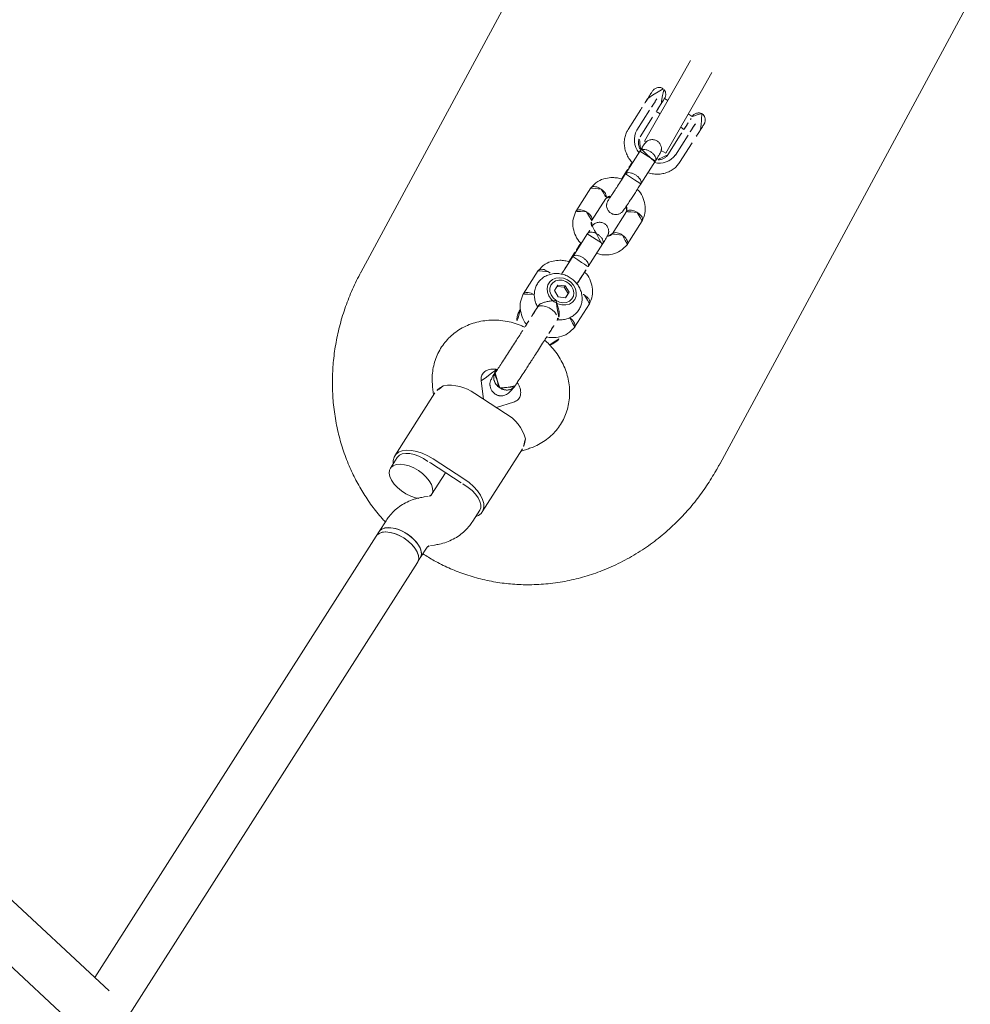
# Model space of a CAD drawing. Extents: x 5459245 to 5462690, y 5971016 to 5972523.
# Tile 111 of 198: x 5462453.145 to 5462453.456, y 5972211.743 to 5972212.065. Entities that reach past the tile are written whole.
import ezdxf

# ---------------------------------------------------------------- set-up
doc = ezdxf.new("R2010")
doc.units = 0
doc.layers.add('A_MAŁA ARCHITEKTURA', color=195, linetype='CONTINUOUS', lineweight=9)

# ---------------------------------------------------------------- blocks, each defined once
blk = doc.blocks.new('A$C43995eb0')
at = {"layer": 'A_MAŁA ARCHITEKTURA', "linetype": 'Continuous'}
for p, q in [((2668.97, 1148.45), (2496.56, 1152.34)), ((2579.59, 1092.65), (2587.24, 1091.93)), ((2556.19, 1087.96), (2563.15, 1087.64)), ((2563.15, 1087.64), (2586.56, 1086.59)), ((2571.95, 1088.78), (2571.79, 1087.25)), ((2576.79, 1087.03), (2576.92, 1088.27)), ((2585.65, 1089.6), (2578, 1090.32)), ((2579.14, 1088.08), (2586.79, 1087.35)), ((2618.89, 1088.9), (2609.78, 1089.77)), ((2694.76, 1088.71), (2692.98, 1090.5)), ((2718.23, 1086.47), (2693.94, 1088.79)), ((2586.48, 1084.8), (2586.56, 1086.59)), ((2599.19, 1083.84), (2590.3, 1084.68)), ((2650.78, 1085.86), (2641.68, 1086.73)), ((2722.37, 1085.07), (2718.15, 1085.47)), ((2609.36, 1083.78), (2618.07, 1082.95)), ((2631.08, 1080.8), (2622.2, 1081.64)), ((2555.84, 1079.97), (2562.79, 1079.65)), ((2562.79, 1079.65), (2586.19, 1078.59)), ((2570.98, 1079.28), (2570.86, 1078.03)), ((2575.83, 1077.55), (2575.98, 1079.05)), ((2586.19, 1078.59), (2586.22, 1079.14)), ((2589.74, 1078.71), (2598.62, 1077.86)), ((2597.27, 1077.83), (2600.68, 1077.5)), ((2640.15, 1076.99), (2641.41, 1079.04)), ((2641.94, 1078.98), (2640.68, 1076.93)), ((2641.41, 1079.04), (2643.5, 1078.85)), ((2641.94, 1078.98), (2641.41, 1079.04)), ((2643.51, 1078.83), (2641.94, 1078.98)), ((2643.5, 1078.85), (2644.34, 1076.6)), ((2646.29, 1078.44), (2646.28, 1078.46)), ((2651.39, 1079.76), (2650.53, 1079.84)), ((2681.61, 1079.25), (2685.77, 1075.04)), ((2684.92, 1066.67), (2686.13, 1078.61)), ((2576.49, 1075.4), (2584.13, 1074.67)), ((2578.02, 1077.34), (2585.66, 1076.61)), ((2617.32, 1075), (2608.61, 1075.83)), ((2621.63, 1075.67), (2630.51, 1074.82)), ((2629.17, 1074.79), (2632.57, 1074.46)), ((2640.98, 1074.74), (2640.15, 1076.99)), ((2640.15, 1076.99), (2640.68, 1076.93)), ((2640.68, 1076.93), (2641.51, 1074.69)), ((2640.98, 1074.74), (2643.07, 1074.55)), ((2644.34, 1076.6), (2643.07, 1074.55)), ((2711.32, 1076.21), (2710.1, 1064.27)), ((2712.92, 1076.02), (2711.71, 1064.08)), ((2735.69, 1076.42), (2734.98, 1077.46)), ((2740.85, 1075.27), (2736.62, 1075.68)), ((2742.53, 1075.11), (2740.85, 1075.27)), ((2921.26, 1058.07), (2742.53, 1075.11)), ((2585.22, 1072.03), (2577.57, 1072.76)), ((2645.79, 1074.24), (2645.8, 1074.26)), ((2649.82, 1072.14), (2650.65, 1072.06)), ((2607.79, 1069.89), (2616.9, 1069.02)), ((2685.26, 1070.04), (2680.29, 1066.67)), ((2720.73, 1069.15), (2712.3, 1069.96)), ((2720.8, 1069.15), (2720.86, 1069.14)), ((2720.87, 1069.14), (2720.87, 1069.14)), ((2721.79, 1068.4), (2722.5, 1067.36)), ((2639.69, 1066.84), (2648.8, 1065.98)), ((2735.11, 1059.75), (2739.33, 1059.34)), ((2739.33, 1059.34), (2741.01, 1059.18)), ((2741.01, 1059.18), (2911.33, 1042.95)), ((2689.26, 1053.43), (2691.4, 1054.87)), ((2690.65, 1054.95), (2714.93, 1052.63)), ((2715.02, 1053.63), (2719.21, 1053.23)), ((2913.06, 1049.05), (2830.82, 758.79)), ((2850.06, 768.02), (2928.45, 1044.69)), ((2493.56, 1019.38), (2666.64, 1015.46))]:
    blk.add_line(p, q, dxfattribs=at)
at = {"layer": 'A_MAŁA ARCHITEKTURA', "linetype": 'Continuous', "flags": 128}
for points in [[(2574.5, 1093.17), (2574.58, 1093.16), (2575.57, 1093.06)], [(2720.59, 1085.24), (2719.87, 1085.86), (2718.84, 1086.35), (2717.76, 1086.48), (2716.65, 1086.23), (2715.57, 1085.62), (2714.54, 1084.67), (2713.6, 1083.4), (2712.78, 1081.86), (2712.11, 1080.11), (2711.62, 1078.21), (2711.32, 1076.21)], [(2713.05, 1077.01), (2713.21, 1078.7), (2713.55, 1080.33), (2714.06, 1081.84), (2714.72, 1083.15), (2715.51, 1084.21), (2716.37, 1084.97), (2717.28, 1085.39), (2718.15, 1085.47)], [(2644.77, 1080.91), (2643.76, 1081.52), (2642.64, 1081.78), (2641.49, 1081.67), (2640.4, 1081.19), (2639.44, 1080.4), (2638.69, 1079.33), (2638.2, 1078.08), (2638.02, 1076.73), (2638.14, 1075.39), (2638.57, 1074.15), (2639.28, 1073.1), (2640.2, 1072.33), (2641.27, 1071.9), (2642.42, 1071.82), (2643.55, 1072.11), (2644.59, 1072.75), (2645.45, 1073.7), (2646.07, 1074.87), (2646.41, 1076.18), (2646.44, 1077.54), (2646.16, 1078.84), (2645.59, 1079.99), (2644.77, 1080.91)], [(2572.94, 1077.85), (2573.02, 1077.84), (2574.03, 1077.74)], [(2645.71, 1076.46), (2645.68, 1077.69), (2645.35, 1078.84), (2644.73, 1079.8), (2643.9, 1080.5), (2642.92, 1080.87), (2641.88, 1080.88), (2640.87, 1080.52), (2639.98, 1079.83), (2639.3, 1078.88), (2638.87, 1077.73), (2638.75, 1076.51), (2638.93, 1075.31), (2639.41, 1074.24), (2640.14, 1073.4), (2641.06, 1072.86), (2642.08, 1072.67), (2643.12, 1072.84), (2644.08, 1073.37), (2644.87, 1074.2), (2645.44, 1075.27), (2645.71, 1076.46)], [(2650.65, 1072.06), (2650.31, 1072.15), (2649.74, 1072.6), (2649.29, 1073.36), (2649.01, 1074.38), (2648.92, 1075.55), (2649.04, 1076.75), (2649.36, 1077.87), (2649.84, 1078.8)], [(2739.33, 1059.34), (2738.6, 1059.54), (2737.75, 1060.1), (2737.02, 1061), (2736.43, 1062.2), (2736.01, 1063.63), (2735.78, 1065.24), (2735.75, 1066.95), (2735.93, 1068.67), (2736.3, 1070.32), (2736.84, 1071.84), (2737.54, 1073.15), (2738.36, 1074.18), (2739.26, 1074.89), (2740.19, 1075.24), (2740.85, 1075.27)], [(2740.85, 1075.27), (2740.66, 1075.28), (2739.72, 1075.11), (2738.8, 1074.57), (2737.94, 1073.7), (2737.18, 1072.52), (2736.55, 1071.1), (2736.09, 1069.51), (2735.81, 1067.81)], [(2742.53, 1075.11), (2742.25, 1075.12), (2741.31, 1074.92), (2740.4, 1074.35), (2739.54, 1073.44), (2738.79, 1072.24), (2738.18, 1070.8), (2737.73, 1069.19), (2737.48, 1067.49), (2737.42, 1065.77), (2737.57, 1064.11), (2737.92, 1062.6), (2738.44, 1061.3), (2739.12, 1060.27), (2739.92, 1059.56), (2740.81, 1059.21), (2741.01, 1059.18)], [(2742.53, 1075.11), (2742.34, 1075.12), (2741.4, 1074.95), (2740.48, 1074.41), (2739.62, 1073.54), (2738.86, 1072.36), (2738.23, 1070.94), (2737.77, 1069.35), (2737.5, 1067.65)], [(2573.55, 1073.16), (2572.56, 1073.26), (2572.11, 1073.31)], [(2720.73, 1069.15), (2720.55, 1069.16), (2719.61, 1068.99), (2718.69, 1068.46), (2717.82, 1067.58), (2717.06, 1066.41), (2716.43, 1064.99), (2715.97, 1063.39), (2715.7, 1061.69)], [(2715.7, 1061.69), (2715.63, 1059.97), (2715.76, 1058.3), (2716.08, 1056.77), (2716.59, 1055.45), (2717.26, 1054.39), (2718.05, 1053.66), (2718.93, 1053.27), (2719.87, 1053.26), (2720.8, 1053.61), (2721.7, 1054.32), (2722.52, 1055.35), (2723.22, 1056.66), (2723.76, 1058.18), (2724.13, 1059.83), (2724.31, 1061.55), (2724.28, 1063.26), (2724.05, 1064.87), (2723.76, 1065.93)], [(2735.81, 1067.81), (2735.74, 1066.09), (2735.87, 1064.42), (2736.2, 1062.89), (2736.7, 1061.57), (2737.37, 1060.51), (2738.16, 1059.77), (2739.05, 1059.39), (2739.33, 1059.34)], [(2737.5, 1067.65), (2737.42, 1065.93), (2737.55, 1064.26), (2737.88, 1062.73), (2738.39, 1061.41), (2739.05, 1060.35), (2739.85, 1059.61), (2740.73, 1059.23), (2741.01, 1059.18)], [(2710.1, 1064.27), (2710, 1062.25), (2710.1, 1060.27), (2710.4, 1058.4), (2710.89, 1056.72), (2711.55, 1055.26), (2712.36, 1054.09), (2713.3, 1053.24), (2714.33, 1052.75), (2715.41, 1052.62), (2716.52, 1052.87), (2717.48, 1053.39)], [(2711.64, 1063.08), (2711.45, 1061.4), (2711.45, 1059.73), (2711.65, 1058.14), (2712.04, 1056.7), (2712.59, 1055.49), (2713.28, 1054.54), (2714.09, 1053.92), (2714.97, 1053.63), (2715.02, 1053.63)]]:
    blk.add_lwpolyline(points, dxfattribs=at)
at = {"layer": 'A_MAŁA ARCHITEKTURA', "linetype": 'Continuous'}
for centre, radius, start, end in [((2559.2, 946.02), 145.47, 83.3716, 85.8729), ((2624.34, 1559.65), 469.13, 264.0331, 264.5263), ((2571.09, 1071.62), 17.18, 83.2905, 87.147), ((2551.62, 864.12), 225.58, 84.0207, 84.5601), ((2565.03, 995.22), 93.81, 82.7153, 85.0632), ((2623.57, 1552.07), 466.11, 264.0331, 264.5263), ((2600.38, 1323.82), 234.57, 264.0331, 264.5263), ((2571.71, 1015.2), 73.26, 84.1743, 85.9201), ((2584.67, 1083.24), 6.43, 12.4587, 81.2444), ((2699.53, 1078.19), 13.4, 131.9855, 178.1979), ((2584.36, 1081.21), 6.54, 268.0033, 336.7118), ((2651.38, 1078.03), 1.73, 90.0743, 153.5755), ((2553.18, 883.3), 193.48, 83.6813, 85.5619), ((2622.48, 1541.32), 466.11, 264.0331, 264.5263), ((2598.86, 1308.9), 234.57, 264.0331, 264.5263), ((2727.62, 1074.53), 14.78, 170.3249, 174.2019), ((2582.29, 1159.98), 87.31, 264.1126, 265.4286), ((2622.32, 1539.75), 469.13, 264.0331, 264.5263), ((2570.09, 999.41), 73.73, 84.1743, 85.9201), ((2698.51, 1064.38), 13.78, 170.4445, 215.7854), ((2726.46, 1062.58), 14.83, 174.1934, 178.0623)]:
    blk.add_arc(centre, radius, start, end, dxfattribs=at)
for points, knots in [([(2668.81, 1148.45), (2668.82, 1148.45), (2668.98, 1148.45), (2669.39, 1148.43), (2669.98, 1148.42), (2670.54, 1148.39), (2671.01, 1148.38), (2671.32, 1148.37), (2671.41, 1148.37), (2671.42, 1148.37), (2671.42, 1148.37)], [0, 0, 0, 0, 0.006316, 0.168277, 0.33022, 0.492204, 0.654225, 0.816221, 0.978169, 1, 1, 1, 1]), ([(2671.42, 1148.37), (2673.36, 1148.24), (2677.26, 1147.98), (2683.08, 1147.04), (2688.87, 1145.67), (2694.71, 1143.78), (2700.5, 1141.36), (2706.26, 1138.34), (2711.77, 1134.77), (2716.82, 1130.8), (2721.32, 1126.52), (2725.33, 1121.99), (2728.95, 1117.05), (2732.03, 1111.91), (2734.53, 1106.71), (2736.53, 1101.44), (2738.06, 1095.96), (2739.08, 1090.44), (2739.58, 1085.02), (2739.67, 1080.04), (2739.37, 1076.85), (2739.24, 1075.43)], [0, 0, 0, 0, 0.052397, 0.104794, 0.158444, 0.212093, 0.269588, 0.327081, 0.386496, 0.445907, 0.499493, 0.553078, 0.608462, 0.663844, 0.713714, 0.763583, 0.815053, 0.866523, 0.914009, 0.961495, 1, 1, 1, 1]), ([(2692.98, 1090.5), (2692.58, 1090.89), (2691.57, 1091.86), (2689.77, 1093.2), (2687.6, 1094.45), (2685.3, 1095.39), (2682.92, 1096.02), (2680.5, 1096.33), (2678.06, 1096.32), (2675.65, 1096), (2673.29, 1095.37), (2671, 1094.45), (2668.83, 1093.24), (2666.79, 1091.76), (2664.91, 1090.02), (2663.21, 1088.06), (2661.73, 1085.89), (2660.48, 1083.53), (2659.54, 1081.25), (2659.14, 1079.72), (2658.97, 1079.06)], [0, 0, 0, 0, 0.038056, 0.096217, 0.154032, 0.211339, 0.268197, 0.324713, 0.38102, 0.437226, 0.493482, 0.549932, 0.606692, 0.663845, 0.721429, 0.779441, 0.837847, 0.89659, 0.955609, 1, 1, 1, 1]), ([(2574.51, 1093.17), (2574.42, 1093.18), (2574.03, 1093.21), (2573.4, 1093.27), (2572.74, 1093.33), (2572.46, 1093.36), (2572.28, 1093.37), (2572.12, 1093.37), (2571.86, 1093.36), (2571.45, 1093.28), (2570.91, 1093.07), (2570.34, 1092.64), (2569.9, 1091.99), (2569.66, 1091.45), (2569.68, 1091.14), (2569.69, 1091.11)], [0, 0, 0, 0, 0.037781, 0.164279, 0.291451, 0.422102, 0.461315, 0.482765, 0.516041, 0.575659, 0.655617, 0.763485, 0.868996, 0.986486, 1, 1, 1, 1]), ([(2569.71, 1091.11), (2569.71, 1090.97), (2569.72, 1090.58), (2569.97, 1090.04), (2570.33, 1089.54), (2570.73, 1089.2), (2571.11, 1088.99), (2571.42, 1088.88), (2571.64, 1088.82), (2571.75, 1088.8), (2571.84, 1088.79), (2571.89, 1088.78), (2571.94, 1088.77), (2571.95, 1088.77)], [0, 0, 0, 0, 0.110138, 0.295756, 0.452956, 0.587502, 0.699932, 0.788784, 0.846456, 0.879711, 0.917129, 0.990313, 1, 1, 1, 1]), ([(2594.9, 1084.09), (2594.9, 1084.16), (2594.84, 1084.83), (2594.45, 1086.03), (2593.73, 1087.63), (2592.73, 1089.04), (2591.53, 1090.22), (2590.15, 1091.11), (2588.69, 1091.71), (2587.69, 1091.86), (2587.22, 1091.93)], [0, 0, 0, 0, 0.016919, 0.161497, 0.306095, 0.450309, 0.593591, 0.735412, 0.875497, 1, 1, 1, 1]), ([(2609.87, 1089.77), (2608.95, 1089.7), (2607.29, 1089.59), (2604.94, 1088.46), (2603.03, 1086.76), (2601.74, 1085.06), (2601.41, 1083.9), (2601.33, 1083.63)], [0, 0, 0, 0, 0.254213, 0.456643, 0.692218, 0.928551, 1, 1, 1, 1]), ([(2608.04, 1086.96), (2608.04, 1086.97), (2608.06, 1087.32), (2608.18, 1088), (2608.51, 1088.85), (2608.98, 1089.48), (2609.42, 1089.73), (2609.71, 1089.78), (2609.82, 1089.76), (2609.83, 1089.76)], [0, 0, 0, 0, 0.008632, 0.224787, 0.440939, 0.657066, 0.873151, 0.98001, 1, 1, 1, 1]), ([(2616.85, 1086.12), (2616.85, 1086.13), (2616.9, 1086.48), (2617.06, 1087.15), (2617.45, 1088), (2617.95, 1088.62), (2618.42, 1088.88), (2618.74, 1088.93), (2618.87, 1088.89), (2618.91, 1088.88)], [0, 0, 0, 0, 0.008374, 0.21805, 0.427725, 0.637375, 0.846984, 0.950641, 1, 1, 1, 1]), ([(2626.03, 1081.13), (2625.95, 1081.64), (2625.77, 1082.69), (2625.05, 1084.36), (2623.82, 1086.22), (2621.72, 1088.09), (2619.83, 1088.63), (2618.79, 1088.92)], [0, 0, 0, 0, 0.130939, 0.268716, 0.460083, 0.705672, 1, 1, 1, 1]), ([(2690.57, 1088.15), (2691.29, 1088.38), (2692.61, 1088.8), (2693.52, 1088.76), (2693.93, 1088.74)], [0, 0, 0, 0, 0.5466019, 1, 1, 1, 1]), ([(2590.63, 1084.65), (2590.12, 1084.7), (2589.16, 1084.79), (2587.83, 1084.88), (2587.03, 1084.89), (2586.51, 1084.81), (2586.28, 1084.75), (2586.11, 1084.68), (2585.93, 1084.6), (2585.51, 1084.37), (2584.89, 1083.83), (2584.38, 1082.91), (2584.22, 1081.81), (2584.42, 1080.87), (2584.82, 1080.18), (2585.21, 1079.73), (2585.64, 1079.39), (2586.21, 1079.1), (2586.77, 1078.97), (2587.45, 1078.87), (2588.34, 1078.76), (2589.12, 1078.67), (2589.3, 1078.65)], [0, 0, 0, 0, 0.090384, 0.169509, 0.290546, 0.331237, 0.358133, 0.366817, 0.370285, 0.38984, 0.436539, 0.492213, 0.542463, 0.600422, 0.631114, 0.661196, 0.690034, 0.718539, 0.780708, 0.862451, 0.968608, 1, 1, 1, 1]), ([(2586.77, 1087.35), (2586.9, 1087.33), (2587.35, 1087.27), (2588.07, 1086.99), (2588.89, 1086.35), (2589.54, 1085.57), (2589.82, 1084.9), (2589.94, 1084.62)], [0, 0, 0, 0, 0.102165, 0.363453, 0.587088, 0.825221, 1, 1, 1, 1]), ([(2589.79, 1078.71), (2589.78, 1078.71), (2589.58, 1078.73), (2589.21, 1078.9), (2588.75, 1079.47), (2588.45, 1080.28), (2588.36, 1081.1), (2588.38, 1081.76), (2588.44, 1082.26), (2588.58, 1082.9), (2588.87, 1083.64), (2589.36, 1084.31), (2589.88, 1084.65), (2590.23, 1084.69), (2590.39, 1084.68), (2590.39, 1084.68)], [0, 0, 0, 0, 0.004286, 0.111621, 0.218955, 0.326276, 0.433577, 0.48664, 0.539698, 0.592756, 0.700028, 0.807313, 0.914638, 0.995714, 1, 1, 1, 1]), ([(2608.04, 1086.96), (2608.04, 1086.94), (2608.01, 1086.6), (2608.03, 1085.9), (2608.24, 1084.98), (2608.61, 1084.26), (2609.02, 1083.91), (2609.31, 1083.79), (2609.42, 1083.78), (2609.45, 1083.78)], [0, 0, 0, 0, 0.008519, 0.221847, 0.435175, 0.648491, 0.861759, 0.967213, 1, 1, 1, 1]), ([(2616.85, 1086.12), (2616.85, 1086.1), (2616.8, 1085.76), (2616.78, 1085.07), (2616.93, 1084.15), (2617.26, 1083.43), (2617.64, 1083.09), (2617.9, 1082.97), (2617.99, 1082.97), (2617.99, 1082.97)], [0, 0, 0, 0, 0.008781, 0.228654, 0.448529, 0.668389, 0.888202, 0.996891, 1, 1, 1, 1]), ([(2641.76, 1086.73), (2640.84, 1086.66), (2639.19, 1086.55), (2636.84, 1085.42), (2634.93, 1083.72), (2633.63, 1082.02), (2633.31, 1080.86), (2633.23, 1080.58)], [0, 0, 0, 0, 0.254213, 0.456643, 0.692218, 0.928551, 1, 1, 1, 1]), ([(2651.07, 1079.79), (2651.05, 1079.88), (2650.87, 1080.48), (2650.24, 1081.48), (2649.22, 1082.69), (2647.97, 1083.63), (2646.57, 1084.26), (2645.1, 1084.57), (2643.62, 1084.55), (2642.19, 1084.22), (2640.86, 1083.6), (2639.66, 1082.72), (2638.63, 1081.61), (2637.81, 1080.29), (2637.24, 1078.82), (2636.94, 1077.24), (2636.93, 1075.62), (2637.22, 1074.02), (2637.82, 1072.5), (2638.7, 1071.16), (2639.82, 1070.04), (2641.14, 1069.21), (2642.57, 1068.69), (2644.05, 1068.51), (2645.52, 1068.64), (2646.92, 1069.08), (2648.21, 1069.79), (2649.33, 1070.77), (2650.05, 1071.56), (2650.3, 1072.05), (2650.33, 1072.1)], [0, 0, 0, 0, 0.006598, 0.046428, 0.086025, 0.12508, 0.163393, 0.20095, 0.237915, 0.274515, 0.311046, 0.347816, 0.385052, 0.422862, 0.461244, 0.500129, 0.539436, 0.579071, 0.618894, 0.658677, 0.698111, 0.736912, 0.774943, 0.81226, 0.849075, 0.885612, 0.922197, 0.959115, 0.996552, 1, 1, 1, 1]), ([(2639.93, 1083.92), (2639.94, 1083.93), (2639.96, 1084.28), (2640.08, 1084.96), (2640.41, 1085.81), (2640.87, 1086.44), (2641.32, 1086.69), (2641.61, 1086.74), (2641.71, 1086.72), (2641.73, 1086.72)], [0, 0, 0, 0, 0.008632, 0.224787, 0.440939, 0.657066, 0.873151, 0.98001, 1, 1, 1, 1]), ([(2648.75, 1083.08), (2648.75, 1083.09), (2648.8, 1083.44), (2648.96, 1084.11), (2649.35, 1084.96), (2649.85, 1085.58), (2650.31, 1085.83), (2650.63, 1085.88), (2650.76, 1085.85), (2650.8, 1085.84)], [0, 0, 0, 0, 0.008374, 0.21805, 0.427725, 0.637375, 0.846984, 0.950641, 1, 1, 1, 1]), ([(2657.7, 1079.18), (2657.67, 1079.32), (2657.54, 1080), (2656.93, 1081.31), (2655.72, 1083.18), (2653.62, 1085.05), (2651.72, 1085.58), (2650.69, 1085.87)], [0, 0, 0, 0, 0.040385, 0.192517, 0.403825, 0.675003, 1, 1, 1, 1]), ([(2734.98, 1077.46), (2734.66, 1077.9), (2733.86, 1078.99), (2732.38, 1080.56), (2730.52, 1082.08), (2728.49, 1083.32), (2726.33, 1084.25), (2724.28, 1084.83), (2722.95, 1085), (2722.37, 1085.07)], [0, 0, 0, 0, 0.105193, 0.263826, 0.421608, 0.577814, 0.732422, 0.88559, 1, 1, 1, 1]), ([(2598.6, 1077.87), (2598.59, 1077.87), (2598.42, 1077.89), (2598.08, 1078.06), (2597.69, 1078.62), (2597.43, 1079.43), (2597.35, 1080.24), (2597.38, 1080.91), (2597.44, 1081.4), (2597.57, 1082.05), (2597.84, 1082.79), (2598.28, 1083.46), (2598.75, 1083.8), (2599.06, 1083.85), (2599.2, 1083.84), (2599.21, 1083.84)], [0, 0, 0, 0, 0.004287, 0.111621, 0.218955, 0.326276, 0.433577, 0.48664, 0.539698, 0.592756, 0.700028, 0.807313, 0.914638, 0.995713, 1, 1, 1, 1]), ([(2607.24, 1076.89), (2607.27, 1076.89), (2607.73, 1076.85), (2608.61, 1076.79), (2609.44, 1076.77), (2609.95, 1076.85), (2610.18, 1076.92), (2610.35, 1076.98), (2610.53, 1077.06), (2610.95, 1077.29), (2611.57, 1077.84), (2612.08, 1078.75), (2612.24, 1079.86), (2612.04, 1080.79), (2611.65, 1081.49), (2611.25, 1081.94), (2610.82, 1082.27), (2610.25, 1082.56), (2609.69, 1082.7), (2609.02, 1082.79), (2607.65, 1082.96), (2605.9, 1083.15), (2604.07, 1083.35), (2602.46, 1083.51), (2600.71, 1083.69), (2599.63, 1083.79), (2599.06, 1083.85)], [0, 0, 0, 0, 0.003261, 0.061999, 0.151849, 0.182056, 0.202022, 0.208468, 0.211042, 0.225559, 0.260226, 0.301555, 0.338858, 0.381883, 0.404666, 0.426998, 0.448405, 0.469566, 0.515717, 0.576398, 0.655202, 0.751817, 0.80704, 0.866782, 0.931086, 1, 1, 1, 1]), ([(2607.81, 1082.94), (2607.89, 1083.02), (2608.21, 1083.35), (2608.8, 1083.69), (2609.34, 1083.71), (2609.6, 1083.72)], [0, 0, 0, 0, 0.159413, 0.609233, 1, 1, 1, 1]), ([(2622.53, 1081.61), (2622.01, 1081.66), (2621.05, 1081.75), (2619.73, 1081.83), (2618.92, 1081.85), (2618.41, 1081.77), (2618.18, 1081.71), (2618.01, 1081.64), (2617.83, 1081.56), (2617.41, 1081.33), (2616.79, 1080.79), (2616.28, 1079.87), (2616.12, 1078.77), (2616.32, 1077.83), (2616.71, 1077.14), (2617.11, 1076.68), (2617.54, 1076.35), (2618.11, 1076.06), (2618.52, 1075.96), (2618.81, 1075.92), (2618.92, 1075.9)], [0, 0, 0, 0, 0.110565, 0.207357, 0.355418, 0.405195, 0.438095, 0.448719, 0.45296, 0.476882, 0.534008, 0.602112, 0.663583, 0.734482, 0.772027, 0.808826, 0.844103, 0.878972, 0.955022, 1, 1, 1, 1]), ([(2617.87, 1082.99), (2618.15, 1082.9), (2618.65, 1082.75), (2619.16, 1082.34), (2619.4, 1081.96), (2619.49, 1081.81)], [0, 0, 0, 0, 0.455223, 0.793216, 1, 1, 1, 1]), ([(2621.68, 1075.67), (2621.68, 1075.67), (2621.48, 1075.69), (2621.1, 1075.86), (2620.65, 1076.43), (2620.35, 1077.24), (2620.25, 1078.06), (2620.27, 1078.72), (2620.34, 1079.22), (2620.48, 1079.86), (2620.77, 1080.6), (2621.26, 1081.27), (2621.78, 1081.61), (2622.13, 1081.65), (2622.28, 1081.64), (2622.29, 1081.63)], [0, 0, 0, 0, 0.004286, 0.111621, 0.218955, 0.326276, 0.433577, 0.48664, 0.539698, 0.592756, 0.700028, 0.807313, 0.914638, 0.995714, 1, 1, 1, 1]), ([(2639.93, 1083.92), (2639.93, 1083.9), (2639.91, 1083.56), (2639.94, 1083.21), (2639.96, 1082.88)], [0, 0, 0, 0, 0.038713, 1, 1, 1, 1]), ([(2659.61, 1081.25), (2659.55, 1081.32), (2659.16, 1081.79), (2658.21, 1082.41), (2656.83, 1083.08), (2655.84, 1083.23), (2655.35, 1083.31)], [0, 0, 0, 0, 0.055954, 0.3775, 0.692934, 1, 1, 1, 1]), ([(2572.95, 1077.85), (2572.86, 1077.86), (2572.47, 1077.89), (2571.84, 1077.96), (2571.17, 1078.02), (2570.88, 1078.04), (2570.7, 1078.05), (2570.55, 1078.05), (2570.27, 1078.04), (2569.86, 1077.97), (2569.3, 1077.74), (2568.75, 1077.31), (2568.33, 1076.76), (2568.23, 1076.36), (2568.19, 1076.21)], [0, 0, 0, 0, 0.039419, 0.174058, 0.309386, 0.448164, 0.488784, 0.515905, 0.550061, 0.619217, 0.701399, 0.817135, 0.929247, 1, 1, 1, 1]), ([(2585.23, 1072.03), (2585.56, 1072.01), (2586.42, 1071.96), (2587.8, 1072.15), (2589.31, 1072.66), (2590.72, 1073.46), (2592, 1074.53), (2593.09, 1075.83), (2593.85, 1077.05), (2594.15, 1077.86), (2594.25, 1078.13)], [0, 0, 0, 0, 0.088138, 0.226809, 0.365519, 0.504968, 0.645659, 0.787743, 0.931081, 1, 1, 1, 1]), ([(2589.36, 1078.76), (2589.29, 1078.64), (2589.02, 1078.16), (2588.39, 1077.54), (2587.54, 1076.95), (2586.6, 1076.6), (2585.98, 1076.61), (2585.65, 1076.61)], [0, 0, 0, 0, 0.076133, 0.295022, 0.516, 0.742588, 1, 1, 1, 1]), ([(2588.42, 1078.98), (2588.42, 1078.96), (2588.42, 1078.88), (2588.92, 1078.8), (2589.66, 1078.72), (2590.07, 1078.68)], [0, 0, 0, 0, 0.157812, 0.532509, 1, 1, 1, 1]), ([(2594.25, 1078.13), (2594.73, 1078.08), (2595.84, 1077.97), (2596.84, 1077.87), (2597.4, 1077.82)], [0, 0, 0, 0, 0.4375283, 1, 1, 1, 1]), ([(2597.26, 1077.83), (2597.25, 1077.83), (2597.24, 1077.83), (2597.2, 1077.84), (2597.1, 1077.86), (2596.96, 1077.9), (2596.87, 1078), (2596.84, 1078.03)], [0, 0, 0, 0, 0.0458653, 0.0805783, 0.2194571, 0.7767097, 1, 1, 1, 1]), ([(2598.49, 1077.88), (2599.3, 1077.8), (2600.84, 1077.65), (2603.23, 1077.4), (2605.15, 1077.2), (2606.56, 1077.05), (2607.43, 1076.95), (2607.83, 1076.9), (2607.97, 1076.89), (2607.97, 1076.9), (2607.97, 1076.91)], [0, 0, 0, 0, 0.222876, 0.420502, 0.592828, 0.739755, 0.861583, 0.916579, 0.969394, 1, 1, 1, 1]), ([(2630.5, 1074.83), (2630.49, 1074.83), (2630.31, 1074.85), (2629.98, 1075.02), (2629.58, 1075.58), (2629.32, 1076.39), (2629.25, 1077.2), (2629.27, 1077.86), (2629.33, 1078.36), (2629.47, 1079.01), (2629.74, 1079.75), (2630.18, 1080.41), (2630.65, 1080.76), (2630.96, 1080.81), (2631.1, 1080.79), (2631.1, 1080.79)], [0, 0, 0, 0, 0.004287, 0.111621, 0.218955, 0.326276, 0.433577, 0.48664, 0.539698, 0.592756, 0.700028, 0.807313, 0.914638, 0.995713, 1, 1, 1, 1]), ([(2637.79, 1080.11), (2637.67, 1080.12), (2637.14, 1080.18), (2635.96, 1080.31), (2634.36, 1080.47), (2632.61, 1080.65), (2631.52, 1080.75), (2630.96, 1080.81)], [0, 0, 0, 0, 0.063713, 0.272046, 0.497426, 0.740018, 1, 1, 1, 1]), ([(2645.71, 1076.46), (2645.72, 1076.47), (2645.85, 1076.6), (2646.34, 1077.08), (2647.22, 1077.96), (2648.05, 1078.68), (2648.78, 1079.21), (2649.39, 1079.58), (2650.1, 1079.86), (2650.41, 1079.82), (2650.53, 1079.8)], [0, 0, 0, 0, 0.001824, 0.090579, 0.318558, 0.54775, 0.569178, 0.739893, 0.904221, 1, 1, 1, 1]), ([(2656.36, 1079.3), (2655.64, 1079.37), (2654.21, 1079.49), (2652.33, 1079.67), (2651.39, 1079.76)], [0, 0, 0, 0, 0.499879, 1, 1, 1, 1]), ([(2660.18, 1078.95), (2659.46, 1079.02), (2658.01, 1079.15), (2656.91, 1079.25), (2656.36, 1079.3)], [0, 0, 0, 0, 0.4998265, 1, 1, 1, 1]), ([(2676.86, 1077.22), (2676.21, 1077.29), (2674.98, 1077.43), (2672.58, 1077.69), (2670.37, 1077.93), (2668.53, 1078.12), (2666.83, 1078.29), (2664.91, 1078.49), (2662.56, 1078.72), (2661.01, 1078.87), (2660.18, 1078.95)], [0, 0, 0, 0, 0.172866, 0.327116, 0.454165, 0.549549, 0.62379, 0.723857, 0.851428, 1, 1, 1, 1]), ([(2675.36, 1077.39), (2675.53, 1077.67), (2675.92, 1078.32), (2676.64, 1079.1), (2677.42, 1079.72), (2678.19, 1080.11), (2678.93, 1080.31), (2679.64, 1080.33), (2680.34, 1080.15), (2681.02, 1079.79), (2681.44, 1079.41), (2681.61, 1079.25)], [0, 0, 0, 0, 0.07766, 0.178179, 0.281082, 0.388692, 0.504898, 0.636474, 0.794287, 0.912718, 1, 1, 1, 1]), ([(2568.17, 1076.18), (2568.16, 1075.91), (2568.15, 1075.4), (2568.43, 1074.73), (2568.8, 1074.23), (2569.2, 1073.89), (2569.58, 1073.67), (2569.89, 1073.55), (2570.11, 1073.5), (2570.23, 1073.48), (2570.31, 1073.46), (2570.47, 1073.44), (2570.77, 1073.41), (2571.42, 1073.33), (2572.23, 1073.25), (2572.92, 1073.18), (2573.27, 1073.14), (2573.33, 1073.14)], [0, 0, 0, 0, 0.10156, 0.192143, 0.26878, 0.33439, 0.389262, 0.432709, 0.461205, 0.477397, 0.495254, 0.529692, 0.639129, 0.74768, 0.861814, 0.974908, 1, 1, 1, 1]), ([(2600.64, 1077.66), (2600.73, 1077.15), (2600.91, 1076.1), (2601.63, 1074.43), (2602.86, 1072.57), (2604.95, 1070.69), (2606.85, 1070.16), (2607.88, 1069.87)], [0, 0, 0, 0, 0.1317, 0.269357, 0.460556, 0.70593, 1, 1, 1, 1]), ([(2606.62, 1073.04), (2606.63, 1073.06), (2606.63, 1073.08), (2606.64, 1073.14), (2606.67, 1073.36), (2606.78, 1073.87), (2607.06, 1074.63), (2607.52, 1075.34), (2608.07, 1075.79), (2608.43, 1075.81), (2608.61, 1075.83)], [0, 0, 0, 0, 0.008631, 0.015163, 0.041296, 0.146156, 0.358071, 0.574182, 0.790258, 1, 1, 1, 1]), ([(2608.81, 1075.8), (2608.53, 1075.89), (2608.03, 1076.04), (2607.54, 1076.43), (2607.32, 1076.77), (2607.24, 1076.89)], [0, 0, 0, 0, 0.474915, 0.827531, 1, 1, 1, 1]), ([(2615.44, 1072.2), (2615.44, 1072.22), (2615.46, 1072.57), (2615.58, 1073.24), (2615.91, 1074.1), (2616.37, 1074.73), (2616.82, 1074.98), (2617.11, 1075.03), (2617.21, 1075.01), (2617.23, 1075)], [0, 0, 0, 0, 0.008632, 0.224789, 0.440946, 0.65709, 0.873186, 0.980038, 1, 1, 1, 1]), ([(2616.81, 1069.02), (2617.73, 1069.08), (2619.39, 1069.19), (2621.74, 1070.33), (2623.65, 1072.03), (2624.94, 1073.73), (2625.27, 1074.9), (2625.35, 1075.17)], [0, 0, 0, 0, 0.253996, 0.456254, 0.691628, 0.927759, 1, 1, 1, 1]), ([(2618.92, 1075.9), (2618.82, 1075.8), (2618.49, 1075.45), (2617.88, 1075.09), (2617.33, 1075.07), (2617.08, 1075.06)], [0, 0, 0, 0, 0.187514, 0.621976, 1, 1, 1, 1]), ([(2620.32, 1075.94), (2620.32, 1075.92), (2620.32, 1075.84), (2620.82, 1075.76), (2621.56, 1075.68), (2621.97, 1075.64)], [0, 0, 0, 0, 0.157812, 0.532509, 1, 1, 1, 1]), ([(2625.35, 1075.17), (2625.52, 1075.15), (2626.26, 1075.07), (2627.65, 1074.94), (2628.73, 1074.83), (2629.3, 1074.78)], [0, 0, 0, 0, 0.124587, 0.547147, 1, 1, 1, 1]), ([(2629.15, 1074.79), (2629.15, 1074.79), (2629.13, 1074.79), (2629.1, 1074.8), (2629, 1074.82), (2628.86, 1074.86), (2628.76, 1074.96), (2628.74, 1074.99)], [0, 0, 0, 0, 0.0458653, 0.0805783, 0.2194571, 0.7767097, 1, 1, 1, 1]), ([(2630.39, 1074.84), (2631.2, 1074.76), (2632.74, 1074.61), (2635.1, 1074.36), (2636.61, 1074.21), (2637.2, 1074.14), (2637.25, 1074.14)], [0, 0, 0, 0, 0.365633, 0.689843, 0.972547, 1, 1, 1, 1]), ([(2632.54, 1074.62), (2632.63, 1074.11), (2632.81, 1073.06), (2633.53, 1071.39), (2634.75, 1069.53), (2636.85, 1067.65), (2638.75, 1067.12), (2639.78, 1066.83)], [0, 0, 0, 0, 0.1317, 0.269357, 0.460556, 0.70593, 1, 1, 1, 1]), ([(2649.82, 1072.15), (2649.81, 1072.15), (2649.61, 1072.15), (2649.12, 1072.35), (2648.37, 1072.93), (2647.58, 1073.8), (2646.75, 1074.91), (2646.14, 1075.84), (2645.79, 1076.35), (2645.72, 1076.46), (2645.71, 1076.46)], [0, 0, 0, 0, 0.0064859, 0.1738795, 0.3409942, 0.5152242, 0.7105691, 0.9377395, 0.9982002, 1, 1, 1, 1]), ([(2674.57, 1069.55), (2674.86, 1069.52), (2676.09, 1069.41), (2677.46, 1069.33), (2678.74, 1069.35), (2679.47, 1069.49), (2680, 1069.73), (2680.26, 1069.89), (2680.64, 1070.15), (2681.16, 1070.64), (2681.68, 1071.45), (2681.96, 1072.29), (2682.04, 1073.04), (2682.01, 1073.56), (2681.95, 1073.89), (2681.91, 1074.07), (2681.88, 1074.2), (2681.83, 1074.36), (2681.68, 1074.74), (2681.31, 1075.33), (2680.44, 1076.09), (2678.9, 1076.85), (2677.4, 1077.11), (2676.62, 1077.24)], [0, 0, 0, 0, 0.0439448, 0.1882032, 0.3011957, 0.3784125, 0.4042263, 0.4146716, 0.4241402, 0.4626743, 0.503251, 0.5418934, 0.5719451, 0.5961492, 0.6069527, 0.6139308, 0.618173, 0.6238847, 0.6405998, 0.6963345, 0.7797183, 0.8842613, 1, 1, 1, 1]), ([(2679.54, 1073.08), (2679.55, 1073.52), (2679.56, 1074.39), (2679.12, 1075.6), (2678.38, 1076.54), (2677.53, 1077.11), (2676.94, 1077.16), (2676.71, 1077.18)], [0, 0, 0, 0, 0.216187, 0.432374, 0.648551, 0.864704, 1, 1, 1, 1]), ([(2676.72, 1077.23), (2677.08, 1077.15), (2677.8, 1076.99), (2678.7, 1076.22), (2679.32, 1075.17), (2679.58, 1074.06), (2679.55, 1073.35), (2679.54, 1073.08)], [0, 0, 0, 0, 0.2161191, 0.4322652, 0.6484466, 0.8646591, 1, 1, 1, 1]), ([(2736.62, 1075.68), (2736.61, 1075.68), (2736.53, 1075.69), (2736.39, 1075.73), (2736.08, 1075.93), (2735.82, 1076.26), (2735.69, 1076.42)], [0, 0, 0, 0, 0.114762, 0.479649, 0.753911, 1, 1, 1, 1]), ([(2606.62, 1073.04), (2606.62, 1073.03), (2606.62, 1073.01), (2606.61, 1072.94), (2606.59, 1072.73), (2606.56, 1072.2), (2606.63, 1071.41), (2606.89, 1070.61), (2607.3, 1070.07), (2607.65, 1069.87), (2607.84, 1069.88), (2607.85, 1069.88)], [0, 0, 0, 0, 0.008519, 0.014966, 0.04076, 0.14426, 0.353427, 0.566716, 0.779968, 0.993179, 1, 1, 1, 1]), ([(2615.44, 1072.2), (2615.44, 1072.19), (2615.41, 1071.84), (2615.43, 1071.15), (2615.64, 1070.23), (2616.01, 1069.51), (2616.41, 1069.15), (2616.73, 1069.03), (2616.87, 1069.03), (2616.93, 1069.03)], [0, 0, 0, 0, 0.008261, 0.215124, 0.421985, 0.62882, 0.835616, 0.937882, 1, 1, 1, 1]), ([(2648.71, 1065.98), (2649.63, 1066.04), (2651.28, 1066.15), (2653.64, 1067.29), (2655.53, 1068.99), (2656.76, 1070.52), (2657.05, 1071.5), (2657.08, 1071.6)], [0, 0, 0, 0, 0.2666558, 0.4789941, 0.7260991, 0.9739998, 1, 1, 1, 1]), ([(2650.65, 1072.06), (2651.6, 1071.98), (2653.5, 1071.8), (2654.95, 1071.67), (2655.68, 1071.6)], [0, 0, 0, 0, 0.49988, 1, 1, 1, 1]), ([(2655.68, 1071.6), (2656.22, 1071.55), (2657.3, 1071.46), (2658.73, 1071.32), (2659.44, 1071.25)], [0, 0, 0, 0, 0.499825, 1, 1, 1, 1]), ([(2658.17, 1071.37), (2658.18, 1070.92), (2658.21, 1069.55), (2658.58, 1067.3), (2659.26, 1064.67), (2660.23, 1062.16), (2661.47, 1059.8), (2662.96, 1057.63), (2664.69, 1055.68), (2666.61, 1053.98), (2668.71, 1052.56), (2670.94, 1051.44), (2673.27, 1050.62), (2675.67, 1050.12), (2678.11, 1049.94), (2680.54, 1050.07), (2682.93, 1050.52), (2685.27, 1051.27), (2687.39, 1052.24), (2688.68, 1053.05), (2689.26, 1053.43)], [0, 0, 0, 0, 0.029855, 0.089312, 0.148801, 0.20826, 0.267603, 0.326723, 0.385511, 0.443867, 0.501724, 0.559061, 0.61591, 0.67235, 0.728499, 0.784485, 0.840429, 0.896482, 0.952778, 1, 1, 1, 1]), ([(2679.54, 1073.08), (2679.46, 1072.65), (2679.3, 1071.8), (2678.62, 1070.69), (2677.71, 1069.91), (2676.7, 1069.5), (2676.05, 1069.57), (2675.76, 1069.6)], [0, 0, 0, 0, 0.208695, 0.417391, 0.626077, 0.83474, 1, 1, 1, 1]), ([(2675.83, 1069.57), (2675.87, 1069.56), (2676.25, 1069.44), (2677.05, 1069.63), (2678.08, 1070.15), (2678.91, 1071.08), (2679.39, 1072.12), (2679.5, 1072.81), (2679.54, 1073.08)], [0, 0, 0, 0, 0.021026, 0.232601, 0.444202, 0.655838, 0.867505, 1, 1, 1, 1]), ([(2638.52, 1070), (2638.52, 1069.99), (2638.52, 1069.97), (2638.51, 1069.9), (2638.48, 1069.69), (2638.46, 1069.16), (2638.53, 1068.37), (2638.79, 1067.57), (2639.2, 1067.03), (2639.55, 1066.83), (2639.74, 1066.84), (2639.74, 1066.84)], [0, 0, 0, 0, 0.008519, 0.014966, 0.04076, 0.14426, 0.353427, 0.566716, 0.779968, 0.993179, 1, 1, 1, 1]), ([(2638.52, 1070), (2638.52, 1070.02), (2638.53, 1070.04), (2638.53, 1070.1), (2638.57, 1070.31), (2638.64, 1070.68), (2638.76, 1070.97), (2638.82, 1071.12)], [0, 0, 0, 0, 0.033919, 0.059591, 0.162297, 0.574408, 1, 1, 1, 1]), ([(2647.33, 1069.16), (2647.33, 1069.15), (2647.31, 1068.8), (2647.33, 1068.11), (2647.54, 1067.19), (2647.91, 1066.47), (2648.31, 1066.11), (2648.62, 1065.98), (2648.77, 1065.99), (2648.82, 1065.99)], [0, 0, 0, 0, 0.008261, 0.215124, 0.421985, 0.62882, 0.835616, 0.937882, 1, 1, 1, 1]), ([(2653.62, 1067.45), (2653.85, 1067.41), (2654.56, 1067.3), (2655.77, 1067.45), (2657.18, 1067.86), (2658.01, 1068.37), (2658.43, 1068.63)], [0, 0, 0, 0, 0.137395, 0.4266564, 0.7137362, 1, 1, 1, 1]), ([(2659.44, 1071.25), (2660.01, 1071.2), (2661.2, 1071.09), (2663.25, 1070.88), (2665.53, 1070.65), (2667.97, 1070.41), (2670.39, 1070.15), (2672.62, 1069.91), (2674.55, 1069.7), (2675.5, 1069.59), (2675.96, 1069.54)], [0, 0, 0, 0, 0.10368, 0.217023, 0.339139, 0.468333, 0.602125, 0.737454, 0.871058, 1, 1, 1, 1]), ([(2680.29, 1066.67), (2680.18, 1066.6), (2679.8, 1066.36), (2679.17, 1066.1), (2678.44, 1065.97), (2677.77, 1066.01), (2677.08, 1066.24), (2676.4, 1066.67), (2675.75, 1067.3), (2675.15, 1068.16), (2674.72, 1068.97), (2674.57, 1069.56), (2674.53, 1069.7)], [0, 0, 0, 0, 0.043955, 0.155314, 0.274644, 0.4129, 0.547523, 0.661158, 0.764729, 0.86273, 0.965854, 1, 1, 1, 1]), ([(2720.86, 1069.14), (2720.87, 1069.14), (2720.95, 1069.13), (2721.09, 1069.08), (2721.4, 1068.88), (2721.66, 1068.56), (2721.79, 1068.4)], [0, 0, 0, 0, 0.114762, 0.479649, 0.753911, 1, 1, 1, 1]), ([(2722.5, 1067.36), (2722.82, 1066.92), (2723.62, 1065.82), (2725.1, 1064.26), (2726.96, 1062.73), (2728.99, 1061.5), (2731.15, 1060.57), (2733.2, 1059.99), (2734.54, 1059.82), (2735.11, 1059.75)], [0, 0, 0, 0, 0.105193, 0.263826, 0.421608, 0.577814, 0.732422, 0.88559, 1, 1, 1, 1]), ([(2735.57, 1059.7), (2735.48, 1059.43), (2734.82, 1057.47), (2733.19, 1053.96), (2730.69, 1049.29), (2727.82, 1044.9), (2724.53, 1040.63), (2720.75, 1036.48), (2716.44, 1032.5), (2711.75, 1028.86), (2706.78, 1025.64), (2701.6, 1022.87), (2696.24, 1020.53), (2690.65, 1018.6), (2684.82, 1017.1), (2678.84, 1016.06), (2672.72, 1015.46), (2668.61, 1015.47), (2666.54, 1015.47)], [0, 0, 0, 0, 0.009806, 0.071118, 0.132431, 0.19143, 0.250798, 0.317178, 0.38356, 0.451951, 0.520346, 0.586685, 0.653028, 0.721105, 0.789184, 0.859158, 0.929133, 1, 1, 1, 1]), ([(2687.33, 1056.33), (2687.99, 1055.95), (2689.26, 1055.22), (2690.2, 1055.05), (2690.66, 1054.97)], [0, 0, 0, 0, 0.51878, 1, 1, 1, 1])]:
    blk.add_open_spline(points, degree=3, knots=knots, dxfattribs=at)

msp = doc.modelspace()

# ---------------------------------------------------------------- block references
at = {"layer": 'A_MAŁA ARCHITEKTURA', "xscale": 0.001, "yscale": 0.001, "zscale": 0.001, "rotation": 242.9301705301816}
msp.add_blockref('A$C43995eb0', (5462453.5658, 5972214.81866), dxfattribs=at)

doc.saveas('drawing.dxf')
